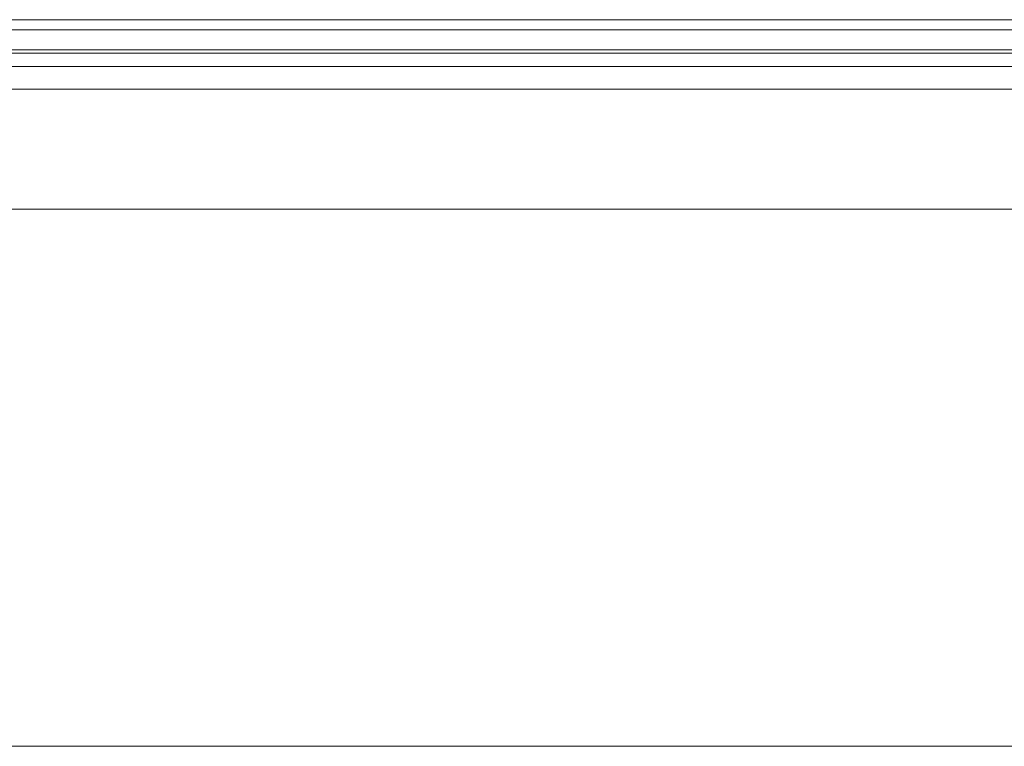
# Model space of a CAD drawing. Header units: millimetres. Extents: x 83969 to 164243, y -22860 to 4849.
# Tile 69 of 116: x 163448.92 to 163454.39, y -21420.94 to -21416.91. Entities that reach past the tile are written whole.
import ezdxf
from ezdxf.enums import TextEntityAlignment as Align

# ---------------------------------------------------------------- set-up
doc = ezdxf.new("R2010")
doc.units = ezdxf.units.MM
doc.layers.get('0').update_dxf_attribs({"color": 251, "lineweight": 0})
for name, color, linetype in [('! PT Instalacja niskoprądowa', 1, 'Continuous'), ('! PT Wyposażenie szafy RACK', 7, 'Continuous'), ('_Opis_80', 7, 'Continuous')]:
    doc.layers.add(name, color=color, linetype=linetype)
doc.layers.add('BKT_szafy', color=7, linetype='Continuous', lineweight=5)
doc.styles.get("Standard").update_dxf_attribs({"font": 'arial.ttf'})

# ---------------------------------------------------------------- blocks, each defined once
blk = doc.blocks.new('UPS_2U_PA')
at = {"layer": '_Opis_80', "lineweight": 13}
for points in [[(63.9613, 46.5764), (35.281, 46.5764)], [(35.1922, 46.4876), (64.0797, 46.4876)], [(23.6786, 46.31), (66.9803, 46.31)], [(23.6786, 46.2804), (66.9803, 46.2804)], [(67.4835, 46.162), (23.1754, 46.162)]]:
    blk.add_lwpolyline(points, dxfattribs=at)
blk = doc.blocks.new('Szafa rack 27U')
at = {"layer": 'BKT_szafy'}
for points in [[(-355.283, 36.513), (-25.4, 36.513), (-25.4, 29.845), (-355.283, 29.845)], [(-381, 29.845), (0, 29.845), (0, 0), (-381, 0)]]:
    blk.add_lwpolyline(points, close=True, dxfattribs=at)
at = {"layer": '! PT Instalacja niskoprądowa'}
blk.add_attdef('NAZWA_SZAFY', text='', height=20, dxfattribs=at).set_placement((-377.652, 856.926), align=Align.MIDDLE_LEFT)

msp = doc.modelspace()

# ---------------------------------------------------------------- block references
at = {"layer": '! PT Wyposażenie szafy RACK', "color": 7, "xscale": 0.1, "yscale": 0.1, "zscale": 0.1}
msp.add_blockref('Szafa rack 27U', (163467.9826, -21420.9419), dxfattribs=at)
at = {"xscale": 0.6288110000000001, "yscale": 0.6288110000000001, "zscale": 0.6288110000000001}
msp.add_blockref('UPS_2U_PA', (163420.4508, -21446.1929), dxfattribs=at)

doc.saveas('drawing.dxf')
